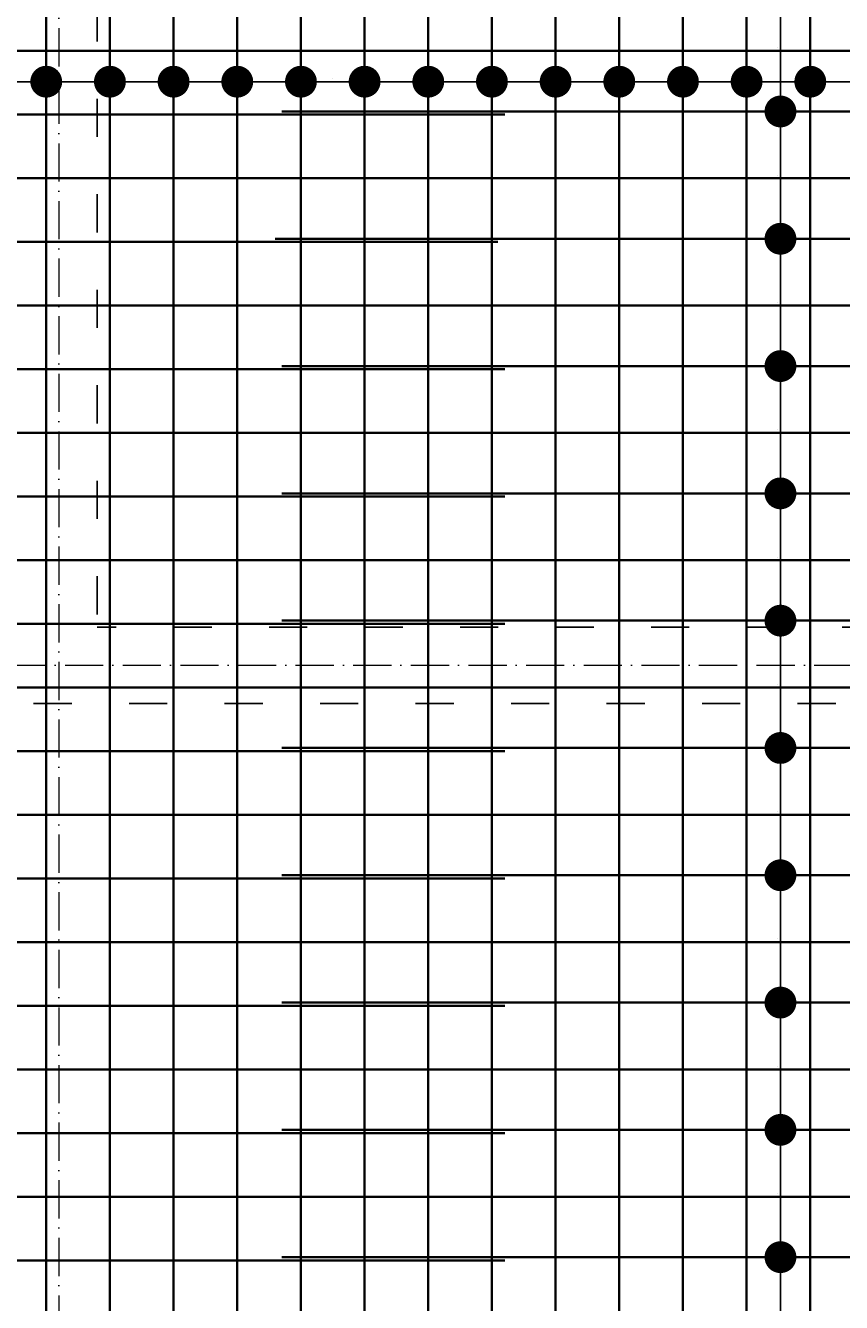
# Model space of a CAD drawing. Header units: millimetres. Extents: x 295948 to 312016, y 6878 to 18016.
# Tile 107 of 252: x 302230 to 302486, y 16084 to 16485. Entities that reach past the tile are written whole.
import ezdxf

# ---------------------------------------------------------------- set-up
doc = ezdxf.new("R2010")
doc.units = ezdxf.units.MM
doc.linetypes.add('ACAD_ISO03W100', pattern=[30, 12, -18])
doc.linetypes.add('ACAD_ISO10W100', pattern=[18, 12, -3, 0, -3])
for name, color, linetype, lineweight in [('konstrukcja wymiary', 1, 'Continuous', 13), ('osie', 5, 'ACAD_ISO10W100', 13), ('zbrojenie płyty', 141, 'Continuous', 35)]:
    doc.layers.add(name, color=color, linetype=linetype, lineweight=lineweight)
doc.layers.add('przerywane', color=6, linetype='ACAD_ISO03W100')
doc.styles.get("Standard").update_dxf_attribs({"font": 'romand.shx', "oblique": 10})
doc.dimstyles.new('kropki', dxfattribs={"dimtxt": 0.001, "dimasz": 10, "dimexe": 1.25, "dimexo": 0.625, "dimgap": 1, "dimtad": 1, "dimtxsty": 'Standard', "dimblk": 'DOT', "dimcen": 2.5, "dimadec": 0, "dimazin": 0, "dimtfac": 1, "dimtmove": 0, "dimatfit": 3, "dimfxl": 1, "dimfxlon": 1, "dimarcsym": 0})

# ---------------------------------------------------------------- blocks, each defined once
blk = doc.blocks.new('_Dot')
at = {"color": 0, "linetype": 'ByBlock', "lineweight": -2}
blk.add_line((-0.5, 0), (-1, 0), dxfattribs=at)
at = {"color": 0, "linetype": 'ByBlock', "const_width": 0.5}
blk.add_lwpolyline([(-0.25, 0, 1), (0.25, 0, 1)], format="xyb", close=True, dxfattribs=at)
blk = doc.blocks.new('*D1857')
at = {"layer": 'Defpoints', "color": 0, "transparency": 16777216}
for p in [(302456.44, 16498.24), (302456.44, 16458.24), (302467.07, 16458.24)]:
    blk.add_point(p, dxfattribs=at)
at = {"layer": 'konstrukcja wymiary', "color": 0, "lineweight": -2, "transparency": 16777216}
for p, q in [((302466.07, 16498.24), (302468.32, 16498.24)), ((302467.07, 16488.24), (302467.07, 16468.24)), ((302466.07, 16458.24), (302468.32, 16458.24))]:
    blk.add_line(p, q, dxfattribs=at)
at = {"layer": 'konstrukcja wymiary', "color": 0, "lineweight": -2, "transparency": 16777216, "xscale": 10, "yscale": 10, "zscale": 10}
for p, rotation in [((302467.07, 16498.24), 90), ((302467.07, 16458.24), 270)]:
    blk.add_blockref('_Dot', p, dxfattribs=dict(at, rotation=rotation))
at = {"layer": 'konstrukcja wymiary', "color": 0, "transparency": 16777216, "insert": (302466.07, 16478.24), "char_height": 0.001, "attachment_point": 5, "rotation": 90}
blk.add_mtext('40', dxfattribs=at)
blk = doc.blocks.new('*D1858')
at = {"layer": 'Defpoints', "color": 0, "transparency": 16777216}
for p in [(302456.44, 16458.24), (302456.44, 16418.24), (302467.07, 16418.24)]:
    blk.add_point(p, dxfattribs=at)
at = {"layer": 'konstrukcja wymiary', "color": 0, "lineweight": -2, "transparency": 16777216}
for p, q in [((302466.07, 16458.24), (302468.32, 16458.24)), ((302467.07, 16448.24), (302467.07, 16428.24)), ((302466.07, 16418.24), (302468.32, 16418.24))]:
    blk.add_line(p, q, dxfattribs=at)
at = {"layer": 'konstrukcja wymiary', "color": 0, "lineweight": -2, "transparency": 16777216, "xscale": 10, "yscale": 10, "zscale": 10}
for p, rotation in [((302467.07, 16458.24), 90), ((302467.07, 16418.24), 270)]:
    blk.add_blockref('_Dot', p, dxfattribs=dict(at, rotation=rotation))
at = {"layer": 'konstrukcja wymiary', "color": 0, "transparency": 16777216, "insert": (302466.07, 16438.24), "char_height": 0.001, "attachment_point": 5, "rotation": 90}
blk.add_mtext('40', dxfattribs=at)
blk = doc.blocks.new('*D1864')
at = {"layer": 'Defpoints', "color": 0, "transparency": 16777216}
for p in [(302456.44, 16418.24), (302456.44, 16378.24), (302467.07, 16378.24)]:
    blk.add_point(p, dxfattribs=at)
at = {"layer": 'konstrukcja wymiary', "color": 0, "lineweight": -2, "transparency": 16777216}
for p, q in [((302466.07, 16418.24), (302468.32, 16418.24)), ((302467.07, 16408.24), (302467.07, 16388.24)), ((302466.07, 16378.24), (302468.32, 16378.24))]:
    blk.add_line(p, q, dxfattribs=at)
at = {"layer": 'konstrukcja wymiary', "color": 0, "lineweight": -2, "transparency": 16777216, "xscale": 10, "yscale": 10, "zscale": 10}
for p, rotation in [((302467.07, 16418.24), 90), ((302467.07, 16378.24), 270)]:
    blk.add_blockref('_Dot', p, dxfattribs=dict(at, rotation=rotation))
at = {"layer": 'konstrukcja wymiary', "color": 0, "transparency": 16777216, "insert": (302466.07, 16398.24), "char_height": 0.001, "attachment_point": 5, "rotation": 90}
blk.add_mtext('40', dxfattribs=at)
blk = doc.blocks.new('*D1865')
at = {"layer": 'Defpoints', "color": 0, "transparency": 16777216}
for p in [(302456.44, 16378.24), (302456.44, 16338.24), (302467.07, 16338.24)]:
    blk.add_point(p, dxfattribs=at)
at = {"layer": 'konstrukcja wymiary', "color": 0, "lineweight": -2, "transparency": 16777216}
for p, q in [((302466.07, 16378.24), (302468.32, 16378.24)), ((302467.07, 16368.24), (302467.07, 16348.24)), ((302466.07, 16338.24), (302468.32, 16338.24))]:
    blk.add_line(p, q, dxfattribs=at)
at = {"layer": 'konstrukcja wymiary', "color": 0, "lineweight": -2, "transparency": 16777216, "xscale": 10, "yscale": 10, "zscale": 10}
for p, rotation in [((302467.07, 16378.24), 90), ((302467.07, 16338.24), 270)]:
    blk.add_blockref('_Dot', p, dxfattribs=dict(at, rotation=rotation))
at = {"layer": 'konstrukcja wymiary', "color": 0, "transparency": 16777216, "insert": (302466.07, 16358.24), "char_height": 0.001, "attachment_point": 5, "rotation": 90}
blk.add_mtext('40', dxfattribs=at)
blk = doc.blocks.new('*D1866')
at = {"layer": 'Defpoints', "color": 0, "transparency": 16777216}
for p in [(302456.44, 16338.24), (302456.44, 16298.24), (302467.07, 16298.24)]:
    blk.add_point(p, dxfattribs=at)
at = {"layer": 'konstrukcja wymiary', "color": 0, "lineweight": -2, "transparency": 16777216}
for p, q in [((302466.07, 16338.24), (302468.32, 16338.24)), ((302467.07, 16328.24), (302467.07, 16308.24)), ((302466.07, 16298.24), (302468.32, 16298.24))]:
    blk.add_line(p, q, dxfattribs=at)
at = {"layer": 'konstrukcja wymiary', "color": 0, "lineweight": -2, "transparency": 16777216, "xscale": 10, "yscale": 10, "zscale": 10}
for p, rotation in [((302467.07, 16338.24), 90), ((302467.07, 16298.24), 270)]:
    blk.add_blockref('_Dot', p, dxfattribs=dict(at, rotation=rotation))
at = {"layer": 'konstrukcja wymiary', "color": 0, "transparency": 16777216, "insert": (302466.07, 16318.24), "char_height": 0.001, "attachment_point": 5, "rotation": 90}
blk.add_mtext('40', dxfattribs=at)
blk = doc.blocks.new('*D1867')
at = {"layer": 'Defpoints', "color": 0, "transparency": 16777216}
for p in [(302456.44, 16298.24), (302457.44, 16258.24), (302467.07, 16258.24)]:
    blk.add_point(p, dxfattribs=at)
at = {"layer": 'konstrukcja wymiary', "color": 0, "lineweight": -2, "transparency": 16777216}
for p, q in [((302466.07, 16298.24), (302468.32, 16298.24)), ((302467.07, 16288.24), (302467.07, 16268.24)), ((302466.07, 16258.24), (302468.32, 16258.24))]:
    blk.add_line(p, q, dxfattribs=at)
at = {"layer": 'konstrukcja wymiary', "color": 0, "lineweight": -2, "transparency": 16777216, "xscale": 10, "yscale": 10, "zscale": 10}
for p, rotation in [((302467.07, 16298.24), 90), ((302467.07, 16258.24), 270)]:
    blk.add_blockref('_Dot', p, dxfattribs=dict(at, rotation=rotation))
at = {"layer": 'konstrukcja wymiary', "color": 0, "transparency": 16777216, "insert": (302466.07, 16278.24), "char_height": 0.001, "attachment_point": 5, "rotation": 90}
blk.add_mtext('40', dxfattribs=at)
blk = doc.blocks.new('*D1868')
at = {"layer": 'Defpoints', "color": 0, "transparency": 16777216}
for p in [(302457.44, 16258.24), (302456.44, 16218.24), (302467.07, 16218.24)]:
    blk.add_point(p, dxfattribs=at)
at = {"layer": 'konstrukcja wymiary', "color": 0, "lineweight": -2, "transparency": 16777216}
for p, q in [((302466.07, 16258.24), (302468.32, 16258.24)), ((302467.07, 16248.24), (302467.07, 16228.24)), ((302466.07, 16218.24), (302468.32, 16218.24))]:
    blk.add_line(p, q, dxfattribs=at)
at = {"layer": 'konstrukcja wymiary', "color": 0, "lineweight": -2, "transparency": 16777216, "xscale": 10, "yscale": 10, "zscale": 10}
for p, rotation in [((302467.07, 16258.24), 90), ((302467.07, 16218.24), 270)]:
    blk.add_blockref('_Dot', p, dxfattribs=dict(at, rotation=rotation))
at = {"layer": 'konstrukcja wymiary', "color": 0, "transparency": 16777216, "insert": (302466.07, 16238.24), "char_height": 0.001, "attachment_point": 5, "rotation": 90}
blk.add_mtext('40', dxfattribs=at)
blk = doc.blocks.new('*D1849')
at = {"layer": 'Defpoints', "color": 0, "transparency": 16777216}
for p in [(302456.44, 16218.24), (302457.44, 16178.24), (302467.07, 16178.24)]:
    blk.add_point(p, dxfattribs=at)
at = {"layer": 'konstrukcja wymiary', "color": 0, "lineweight": -2, "transparency": 16777216}
for p, q in [((302466.07, 16218.24), (302468.32, 16218.24)), ((302467.07, 16208.24), (302467.07, 16188.24)), ((302466.07, 16178.24), (302468.32, 16178.24))]:
    blk.add_line(p, q, dxfattribs=at)
at = {"layer": 'konstrukcja wymiary', "color": 0, "lineweight": -2, "transparency": 16777216, "xscale": 10, "yscale": 10, "zscale": 10}
for p, rotation in [((302467.07, 16218.24), 90), ((302467.07, 16178.24), 270)]:
    blk.add_blockref('_Dot', p, dxfattribs=dict(at, rotation=rotation))
at = {"layer": 'konstrukcja wymiary', "color": 0, "transparency": 16777216, "insert": (302466.07, 16198.24), "char_height": 0.001, "attachment_point": 5, "rotation": 90}
blk.add_mtext('40', dxfattribs=at)
blk = doc.blocks.new('*D1850')
at = {"layer": 'Defpoints', "color": 0, "transparency": 16777216}
for p in [(302457.44, 16178.24), (302457.44, 16138.24), (302467.07, 16138.24)]:
    blk.add_point(p, dxfattribs=at)
at = {"layer": 'konstrukcja wymiary', "color": 0, "lineweight": -2, "transparency": 16777216}
for p, q in [((302466.07, 16178.24), (302468.32, 16178.24)), ((302467.07, 16168.24), (302467.07, 16148.24)), ((302466.07, 16138.24), (302468.32, 16138.24))]:
    blk.add_line(p, q, dxfattribs=at)
at = {"layer": 'konstrukcja wymiary', "color": 0, "lineweight": -2, "transparency": 16777216, "xscale": 10, "yscale": 10, "zscale": 10}
for p, rotation in [((302467.07, 16178.24), 90), ((302467.07, 16138.24), 270)]:
    blk.add_blockref('_Dot', p, dxfattribs=dict(at, rotation=rotation))
at = {"layer": 'konstrukcja wymiary', "color": 0, "transparency": 16777216, "insert": (302466.07, 16158.24), "char_height": 0.001, "attachment_point": 5, "rotation": 90}
blk.add_mtext('40', dxfattribs=at)
blk = doc.blocks.new('*D1851')
at = {"layer": 'Defpoints', "color": 0, "transparency": 16777216}
for p in [(302457.44, 16138.24), (302457.44, 16098.24), (302467.07, 16098.24)]:
    blk.add_point(p, dxfattribs=at)
at = {"layer": 'konstrukcja wymiary', "color": 0, "lineweight": -2, "transparency": 16777216}
for p, q in [((302466.07, 16138.24), (302468.32, 16138.24)), ((302467.07, 16128.24), (302467.07, 16108.24)), ((302466.07, 16098.24), (302468.32, 16098.24))]:
    blk.add_line(p, q, dxfattribs=at)
at = {"layer": 'konstrukcja wymiary', "color": 0, "lineweight": -2, "transparency": 16777216, "xscale": 10, "yscale": 10, "zscale": 10}
for p, rotation in [((302467.07, 16138.24), 90), ((302467.07, 16098.24), 270)]:
    blk.add_blockref('_Dot', p, dxfattribs=dict(at, rotation=rotation))
at = {"layer": 'konstrukcja wymiary', "color": 0, "transparency": 16777216, "insert": (302466.07, 16118.24), "char_height": 0.001, "attachment_point": 5, "rotation": 90}
blk.add_mtext('40', dxfattribs=at)
blk = doc.blocks.new('*D1852')
at = {"layer": 'Defpoints', "color": 0, "transparency": 16777216}
for p in [(302457.44, 16098.24), (302457.44, 16058.24), (302467.07, 16058.24)]:
    blk.add_point(p, dxfattribs=at)
at = {"layer": 'konstrukcja wymiary', "color": 0, "lineweight": -2, "transparency": 16777216}
for p, q in [((302466.07, 16098.24), (302468.32, 16098.24)), ((302467.07, 16088.24), (302467.07, 16068.24)), ((302466.07, 16058.24), (302468.32, 16058.24))]:
    blk.add_line(p, q, dxfattribs=at)
at = {"layer": 'konstrukcja wymiary', "color": 0, "lineweight": -2, "transparency": 16777216, "xscale": 10, "yscale": 10, "zscale": 10}
for p, rotation in [((302467.07, 16098.24), 90), ((302467.07, 16058.24), 270)]:
    blk.add_blockref('_Dot', p, dxfattribs=dict(at, rotation=rotation))
at = {"layer": 'konstrukcja wymiary', "color": 0, "transparency": 16777216, "insert": (302466.07, 16078.24), "char_height": 0.001, "attachment_point": 5, "rotation": 90}
blk.add_mtext('40', dxfattribs=at)
blk = doc.blocks.new('*D2097')
at = {"layer": 'Defpoints', "color": 0, "transparency": 16777216}
for p in [(302236.44, 16467.6), (302196.44, 16458.24), (302236.44, 16458.24)]:
    blk.add_point(p, dxfattribs=at)
at = {"layer": 'konstrukcja wymiary', "color": 0, "lineweight": -2, "transparency": 16777216}
for p, q in [((302196.44, 16466.6), (302196.44, 16468.85)), ((302206.44, 16467.6), (302226.44, 16467.6)), ((302236.44, 16466.6), (302236.44, 16468.85))]:
    blk.add_line(p, q, dxfattribs=at)
at = {"layer": 'konstrukcja wymiary', "color": 0, "lineweight": -2, "transparency": 16777216, "xscale": 10, "yscale": 10, "zscale": 10, "rotation": 180}
blk.add_blockref('_Dot', (302196.44, 16467.6), dxfattribs=at)
at = {"layer": 'konstrukcja wymiary', "color": 0, "lineweight": -2, "transparency": 16777216, "xscale": 10, "yscale": 10, "zscale": 10}
blk.add_blockref('_Dot', (302236.44, 16467.6), dxfattribs=at)
at = {"layer": 'konstrukcja wymiary', "color": 0, "transparency": 16777216, "insert": (302216.44, 16468.61), "char_height": 0.001, "attachment_point": 5}
blk.add_mtext('40', dxfattribs=at)
blk = doc.blocks.new('*D2098')
at = {"layer": 'Defpoints', "color": 0, "transparency": 16777216}
for p in [(302276.44, 16467.6), (302236.44, 16458.24), (302276.44, 16458.24)]:
    blk.add_point(p, dxfattribs=at)
at = {"layer": 'konstrukcja wymiary', "color": 0, "lineweight": -2, "transparency": 16777216}
for p, q in [((302236.44, 16466.6), (302236.44, 16468.85)), ((302246.44, 16467.6), (302266.44, 16467.6)), ((302276.44, 16466.6), (302276.44, 16468.85))]:
    blk.add_line(p, q, dxfattribs=at)
at = {"layer": 'konstrukcja wymiary', "color": 0, "lineweight": -2, "transparency": 16777216, "xscale": 10, "yscale": 10, "zscale": 10, "rotation": 180}
blk.add_blockref('_Dot', (302236.44, 16467.6), dxfattribs=at)
at = {"layer": 'konstrukcja wymiary', "color": 0, "lineweight": -2, "transparency": 16777216, "xscale": 10, "yscale": 10, "zscale": 10}
blk.add_blockref('_Dot', (302276.44, 16467.6), dxfattribs=at)
at = {"layer": 'konstrukcja wymiary', "color": 0, "transparency": 16777216, "insert": (302256.44, 16468.61), "char_height": 0.001, "attachment_point": 5}
blk.add_mtext('40', dxfattribs=at)
blk = doc.blocks.new('*D2099')
at = {"layer": 'Defpoints', "color": 0, "transparency": 16777216}
for p in [(302316.44, 16467.6), (302276.44, 16458.24), (302316.44, 16457.24)]:
    blk.add_point(p, dxfattribs=at)
at = {"layer": 'konstrukcja wymiary', "color": 0, "lineweight": -2, "transparency": 16777216}
for p, q in [((302276.44, 16466.6), (302276.44, 16468.85)), ((302286.44, 16467.6), (302306.44, 16467.6)), ((302316.44, 16466.6), (302316.44, 16468.85))]:
    blk.add_line(p, q, dxfattribs=at)
at = {"layer": 'konstrukcja wymiary', "color": 0, "lineweight": -2, "transparency": 16777216, "xscale": 10, "yscale": 10, "zscale": 10, "rotation": 180}
blk.add_blockref('_Dot', (302276.44, 16467.6), dxfattribs=at)
at = {"layer": 'konstrukcja wymiary', "color": 0, "lineweight": -2, "transparency": 16777216, "xscale": 10, "yscale": 10, "zscale": 10}
blk.add_blockref('_Dot', (302316.44, 16467.6), dxfattribs=at)
at = {"layer": 'konstrukcja wymiary', "color": 0, "transparency": 16777216, "insert": (302296.44, 16468.61), "char_height": 0.001, "attachment_point": 5}
blk.add_mtext('40', dxfattribs=at)
blk = doc.blocks.new('*D2100')
at = {"layer": 'Defpoints', "color": 0, "transparency": 16777216}
for p in [(302356.44, 16467.6), (302316.44, 16457.24), (302356.44, 16457.24)]:
    blk.add_point(p, dxfattribs=at)
at = {"layer": 'konstrukcja wymiary', "color": 0, "lineweight": -2, "transparency": 16777216}
for p, q in [((302316.44, 16466.6), (302316.44, 16468.85)), ((302326.44, 16467.6), (302346.44, 16467.6)), ((302356.44, 16466.6), (302356.44, 16468.85))]:
    blk.add_line(p, q, dxfattribs=at)
at = {"layer": 'konstrukcja wymiary', "color": 0, "lineweight": -2, "transparency": 16777216, "xscale": 10, "yscale": 10, "zscale": 10, "rotation": 180}
blk.add_blockref('_Dot', (302316.44, 16467.6), dxfattribs=at)
at = {"layer": 'konstrukcja wymiary', "color": 0, "lineweight": -2, "transparency": 16777216, "xscale": 10, "yscale": 10, "zscale": 10}
blk.add_blockref('_Dot', (302356.44, 16467.6), dxfattribs=at)
at = {"layer": 'konstrukcja wymiary', "color": 0, "transparency": 16777216, "insert": (302336.44, 16468.61), "char_height": 0.001, "attachment_point": 5}
blk.add_mtext('40', dxfattribs=at)
blk = doc.blocks.new('*D2101')
at = {"layer": 'Defpoints', "color": 0, "transparency": 16777216}
for p in [(302396.44, 16467.6), (302356.44, 16457.24), (302396.44, 16457.24)]:
    blk.add_point(p, dxfattribs=at)
at = {"layer": 'konstrukcja wymiary', "color": 0, "lineweight": -2, "transparency": 16777216}
for p, q in [((302356.44, 16466.6), (302356.44, 16468.85)), ((302366.44, 16467.6), (302386.44, 16467.6)), ((302396.44, 16466.6), (302396.44, 16468.85))]:
    blk.add_line(p, q, dxfattribs=at)
at = {"layer": 'konstrukcja wymiary', "color": 0, "lineweight": -2, "transparency": 16777216, "xscale": 10, "yscale": 10, "zscale": 10, "rotation": 180}
blk.add_blockref('_Dot', (302356.44, 16467.6), dxfattribs=at)
at = {"layer": 'konstrukcja wymiary', "color": 0, "lineweight": -2, "transparency": 16777216, "xscale": 10, "yscale": 10, "zscale": 10}
blk.add_blockref('_Dot', (302396.44, 16467.6), dxfattribs=at)
at = {"layer": 'konstrukcja wymiary', "color": 0, "transparency": 16777216, "insert": (302376.44, 16468.61), "char_height": 0.001, "attachment_point": 5}
blk.add_mtext('40', dxfattribs=at)
blk = doc.blocks.new('*D2102')
at = {"layer": 'Defpoints', "color": 0, "transparency": 16777216}
for p in [(302436.44, 16467.6), (302396.44, 16457.24), (302436.44, 16457.24)]:
    blk.add_point(p, dxfattribs=at)
at = {"layer": 'konstrukcja wymiary', "color": 0, "lineweight": -2, "transparency": 16777216}
for p, q in [((302396.44, 16466.6), (302396.44, 16468.85)), ((302406.44, 16467.6), (302426.44, 16467.6)), ((302436.44, 16466.6), (302436.44, 16468.85))]:
    blk.add_line(p, q, dxfattribs=at)
at = {"layer": 'konstrukcja wymiary', "color": 0, "lineweight": -2, "transparency": 16777216, "xscale": 10, "yscale": 10, "zscale": 10, "rotation": 180}
blk.add_blockref('_Dot', (302396.44, 16467.6), dxfattribs=at)
at = {"layer": 'konstrukcja wymiary', "color": 0, "lineweight": -2, "transparency": 16777216, "xscale": 10, "yscale": 10, "zscale": 10}
blk.add_blockref('_Dot', (302436.44, 16467.6), dxfattribs=at)
at = {"layer": 'konstrukcja wymiary', "color": 0, "transparency": 16777216, "insert": (302416.44, 16468.61), "char_height": 0.001, "attachment_point": 5}
blk.add_mtext('40', dxfattribs=at)
blk = doc.blocks.new('*D2103')
at = {"layer": 'Defpoints', "color": 0, "transparency": 16777216}
for p in [(302476.44, 16467.6), (302436.44, 16457.24), (302476.44, 16457.24)]:
    blk.add_point(p, dxfattribs=at)
at = {"layer": 'konstrukcja wymiary', "color": 0, "lineweight": -2, "transparency": 16777216}
for p, q in [((302436.44, 16466.6), (302436.44, 16468.85)), ((302446.44, 16467.6), (302466.44, 16467.6)), ((302476.44, 16466.6), (302476.44, 16468.85))]:
    blk.add_line(p, q, dxfattribs=at)
at = {"layer": 'konstrukcja wymiary', "color": 0, "lineweight": -2, "transparency": 16777216, "xscale": 10, "yscale": 10, "zscale": 10, "rotation": 180}
blk.add_blockref('_Dot', (302436.44, 16467.6), dxfattribs=at)
at = {"layer": 'konstrukcja wymiary', "color": 0, "lineweight": -2, "transparency": 16777216, "xscale": 10, "yscale": 10, "zscale": 10}
blk.add_blockref('_Dot', (302476.44, 16467.6), dxfattribs=at)
at = {"layer": 'konstrukcja wymiary', "color": 0, "transparency": 16777216, "insert": (302456.44, 16468.61), "char_height": 0.001, "attachment_point": 5}
blk.add_mtext('40', dxfattribs=at)
blk = doc.blocks.new('*D2104')
at = {"layer": 'Defpoints', "color": 0, "transparency": 16777216}
for p in [(302516.44, 16467.6), (302476.44, 16457.24), (302516.44, 16457.24)]:
    blk.add_point(p, dxfattribs=at)
at = {"layer": 'konstrukcja wymiary', "color": 0, "lineweight": -2, "transparency": 16777216}
for p, q in [((302476.44, 16466.6), (302476.44, 16468.85)), ((302486.44, 16467.6), (302506.44, 16467.6)), ((302516.44, 16466.6), (302516.44, 16468.85))]:
    blk.add_line(p, q, dxfattribs=at)
at = {"layer": 'konstrukcja wymiary', "color": 0, "lineweight": -2, "transparency": 16777216, "xscale": 10, "yscale": 10, "zscale": 10, "rotation": 180}
blk.add_blockref('_Dot', (302476.44, 16467.6), dxfattribs=at)
at = {"layer": 'konstrukcja wymiary', "color": 0, "lineweight": -2, "transparency": 16777216, "xscale": 10, "yscale": 10, "zscale": 10}
blk.add_blockref('_Dot', (302516.44, 16467.6), dxfattribs=at)
at = {"layer": 'konstrukcja wymiary', "color": 0, "transparency": 16777216, "insert": (302496.44, 16468.61), "char_height": 0.001, "attachment_point": 5}
blk.add_mtext('40', dxfattribs=at)
blk = doc.blocks.new('*D2111')
at = {"layer": 'Defpoints', "color": 0, "transparency": 16777216}
for p in [(302256.44, 16467.6), (302216.44, 16458.24), (302256.44, 16458.24)]:
    blk.add_point(p, dxfattribs=at)
at = {"layer": 'konstrukcja wymiary', "color": 0, "lineweight": -2, "transparency": 16777216}
for p, q in [((302216.44, 16466.6), (302216.44, 16468.85)), ((302226.44, 16467.6), (302246.44, 16467.6)), ((302256.44, 16466.6), (302256.44, 16468.85))]:
    blk.add_line(p, q, dxfattribs=at)
at = {"layer": 'konstrukcja wymiary', "color": 0, "lineweight": -2, "transparency": 16777216, "xscale": 10, "yscale": 10, "zscale": 10, "rotation": 180}
blk.add_blockref('_Dot', (302216.44, 16467.6), dxfattribs=at)
at = {"layer": 'konstrukcja wymiary', "color": 0, "lineweight": -2, "transparency": 16777216, "xscale": 10, "yscale": 10, "zscale": 10}
blk.add_blockref('_Dot', (302256.44, 16467.6), dxfattribs=at)
at = {"layer": 'konstrukcja wymiary', "color": 0, "transparency": 16777216, "insert": (302236.44, 16468.61), "char_height": 0.001, "attachment_point": 5}
blk.add_mtext('40', dxfattribs=at)
blk = doc.blocks.new('*D2112')
at = {"layer": 'Defpoints', "color": 0, "transparency": 16777216}
for p in [(302296.44, 16467.6), (302256.44, 16458.24), (302296.44, 16458.24)]:
    blk.add_point(p, dxfattribs=at)
at = {"layer": 'konstrukcja wymiary', "color": 0, "lineweight": -2, "transparency": 16777216}
for p, q in [((302256.44, 16466.6), (302256.44, 16468.85)), ((302266.44, 16467.6), (302286.44, 16467.6)), ((302296.44, 16466.6), (302296.44, 16468.85))]:
    blk.add_line(p, q, dxfattribs=at)
at = {"layer": 'konstrukcja wymiary', "color": 0, "lineweight": -2, "transparency": 16777216, "xscale": 10, "yscale": 10, "zscale": 10, "rotation": 180}
blk.add_blockref('_Dot', (302256.44, 16467.6), dxfattribs=at)
at = {"layer": 'konstrukcja wymiary', "color": 0, "lineweight": -2, "transparency": 16777216, "xscale": 10, "yscale": 10, "zscale": 10}
blk.add_blockref('_Dot', (302296.44, 16467.6), dxfattribs=at)
at = {"layer": 'konstrukcja wymiary', "color": 0, "transparency": 16777216, "insert": (302276.44, 16468.61), "char_height": 0.001, "attachment_point": 5}
blk.add_mtext('40', dxfattribs=at)
blk = doc.blocks.new('*D2113')
at = {"layer": 'Defpoints', "color": 0, "transparency": 16777216}
for p in [(302336.44, 16467.6), (302296.44, 16458.24), (302336.44, 16457.24)]:
    blk.add_point(p, dxfattribs=at)
at = {"layer": 'konstrukcja wymiary', "color": 0, "lineweight": -2, "transparency": 16777216}
for p, q in [((302296.44, 16466.6), (302296.44, 16468.85)), ((302306.44, 16467.6), (302326.44, 16467.6)), ((302336.44, 16466.6), (302336.44, 16468.85))]:
    blk.add_line(p, q, dxfattribs=at)
at = {"layer": 'konstrukcja wymiary', "color": 0, "lineweight": -2, "transparency": 16777216, "xscale": 10, "yscale": 10, "zscale": 10, "rotation": 180}
blk.add_blockref('_Dot', (302296.44, 16467.6), dxfattribs=at)
at = {"layer": 'konstrukcja wymiary', "color": 0, "lineweight": -2, "transparency": 16777216, "xscale": 10, "yscale": 10, "zscale": 10}
blk.add_blockref('_Dot', (302336.44, 16467.6), dxfattribs=at)
at = {"layer": 'konstrukcja wymiary', "color": 0, "transparency": 16777216, "insert": (302316.44, 16468.61), "char_height": 0.001, "attachment_point": 5}
blk.add_mtext('40', dxfattribs=at)
blk = doc.blocks.new('*D2114')
at = {"layer": 'Defpoints', "color": 0, "transparency": 16777216}
for p in [(302376.44, 16467.6), (302336.44, 16457.24), (302376.44, 16457.24)]:
    blk.add_point(p, dxfattribs=at)
at = {"layer": 'konstrukcja wymiary', "color": 0, "lineweight": -2, "transparency": 16777216}
for p, q in [((302336.44, 16466.6), (302336.44, 16468.85)), ((302346.44, 16467.6), (302366.44, 16467.6)), ((302376.44, 16466.6), (302376.44, 16468.85))]:
    blk.add_line(p, q, dxfattribs=at)
at = {"layer": 'konstrukcja wymiary', "color": 0, "lineweight": -2, "transparency": 16777216, "xscale": 10, "yscale": 10, "zscale": 10, "rotation": 180}
blk.add_blockref('_Dot', (302336.44, 16467.6), dxfattribs=at)
at = {"layer": 'konstrukcja wymiary', "color": 0, "lineweight": -2, "transparency": 16777216, "xscale": 10, "yscale": 10, "zscale": 10}
blk.add_blockref('_Dot', (302376.44, 16467.6), dxfattribs=at)
at = {"layer": 'konstrukcja wymiary', "color": 0, "transparency": 16777216, "insert": (302356.44, 16468.61), "char_height": 0.001, "attachment_point": 5}
blk.add_mtext('40', dxfattribs=at)
blk = doc.blocks.new('*D2115')
at = {"layer": 'Defpoints', "color": 0, "transparency": 16777216}
for p in [(302416.44, 16467.6), (302376.44, 16457.24), (302416.44, 16457.24)]:
    blk.add_point(p, dxfattribs=at)
at = {"layer": 'konstrukcja wymiary', "color": 0, "lineweight": -2, "transparency": 16777216}
for p, q in [((302376.44, 16466.6), (302376.44, 16468.85)), ((302386.44, 16467.6), (302406.44, 16467.6)), ((302416.44, 16466.6), (302416.44, 16468.85))]:
    blk.add_line(p, q, dxfattribs=at)
at = {"layer": 'konstrukcja wymiary', "color": 0, "lineweight": -2, "transparency": 16777216, "xscale": 10, "yscale": 10, "zscale": 10, "rotation": 180}
blk.add_blockref('_Dot', (302376.44, 16467.6), dxfattribs=at)
at = {"layer": 'konstrukcja wymiary', "color": 0, "lineweight": -2, "transparency": 16777216, "xscale": 10, "yscale": 10, "zscale": 10}
blk.add_blockref('_Dot', (302416.44, 16467.6), dxfattribs=at)
at = {"layer": 'konstrukcja wymiary', "color": 0, "transparency": 16777216, "insert": (302396.44, 16468.61), "char_height": 0.001, "attachment_point": 5}
blk.add_mtext('40', dxfattribs=at)
blk = doc.blocks.new('*D2116')
at = {"layer": 'Defpoints', "color": 0, "transparency": 16777216}
for p in [(302456.44, 16467.6), (302416.44, 16457.24), (302456.44, 16457.24)]:
    blk.add_point(p, dxfattribs=at)
at = {"layer": 'konstrukcja wymiary', "color": 0, "lineweight": -2, "transparency": 16777216}
for p, q in [((302416.44, 16466.6), (302416.44, 16468.85)), ((302426.44, 16467.6), (302446.44, 16467.6)), ((302456.44, 16466.6), (302456.44, 16468.85))]:
    blk.add_line(p, q, dxfattribs=at)
at = {"layer": 'konstrukcja wymiary', "color": 0, "lineweight": -2, "transparency": 16777216, "xscale": 10, "yscale": 10, "zscale": 10, "rotation": 180}
blk.add_blockref('_Dot', (302416.44, 16467.6), dxfattribs=at)
at = {"layer": 'konstrukcja wymiary', "color": 0, "lineweight": -2, "transparency": 16777216, "xscale": 10, "yscale": 10, "zscale": 10}
blk.add_blockref('_Dot', (302456.44, 16467.6), dxfattribs=at)
at = {"layer": 'konstrukcja wymiary', "color": 0, "transparency": 16777216, "insert": (302436.44, 16468.61), "char_height": 0.001, "attachment_point": 5}
blk.add_mtext('40', dxfattribs=at)
blk = doc.blocks.new('*D2117')
at = {"layer": 'Defpoints', "color": 0, "transparency": 16777216}
for p in [(302496.44, 16467.6), (302456.44, 16457.24), (302496.44, 16457.24)]:
    blk.add_point(p, dxfattribs=at)
at = {"layer": 'konstrukcja wymiary', "color": 0, "lineweight": -2, "transparency": 16777216}
for p, q in [((302456.44, 16466.6), (302456.44, 16468.85)), ((302466.44, 16467.6), (302486.44, 16467.6)), ((302496.44, 16466.6), (302496.44, 16468.85))]:
    blk.add_line(p, q, dxfattribs=at)
at = {"layer": 'konstrukcja wymiary', "color": 0, "lineweight": -2, "transparency": 16777216, "xscale": 10, "yscale": 10, "zscale": 10, "rotation": 180}
blk.add_blockref('_Dot', (302456.44, 16467.6), dxfattribs=at)
at = {"layer": 'konstrukcja wymiary', "color": 0, "lineweight": -2, "transparency": 16777216, "xscale": 10, "yscale": 10, "zscale": 10}
blk.add_blockref('_Dot', (302496.44, 16467.6), dxfattribs=at)
at = {"layer": 'konstrukcja wymiary', "color": 0, "transparency": 16777216, "insert": (302476.44, 16468.61), "char_height": 0.001, "attachment_point": 5}
blk.add_mtext('40', dxfattribs=at)
blk = doc.blocks.new('*D2148')
at = {"layer": 'Defpoints', "color": 0, "transparency": 16777216}
for p in [(302636.44, 16467.6), (302016.44, 16457.24), (302636.44, 16458.24)]:
    blk.add_point(p, dxfattribs=at)
at = {"layer": 'konstrukcja wymiary', "color": 0, "lineweight": -2, "transparency": 16777216}
for p, q in [((302016.44, 16466.6), (302016.44, 16468.85)), ((302026.44, 16467.6), (302626.44, 16467.6)), ((302636.44, 16466.6), (302636.44, 16468.85))]:
    blk.add_line(p, q, dxfattribs=at)
at = {"layer": 'konstrukcja wymiary', "color": 0, "lineweight": -2, "transparency": 16777216, "xscale": 10, "yscale": 10, "zscale": 10, "rotation": 180}
blk.add_blockref('_Dot', (302016.44, 16467.6), dxfattribs=at)
at = {"layer": 'konstrukcja wymiary', "color": 0, "lineweight": -2, "transparency": 16777216, "xscale": 10, "yscale": 10, "zscale": 10}
blk.add_blockref('_Dot', (302636.44, 16467.6), dxfattribs=at)
at = {"layer": 'konstrukcja wymiary', "color": 0, "transparency": 16777216, "insert": (302326.44, 16468.61), "char_height": 0.001, "attachment_point": 5}
blk.add_mtext('620', dxfattribs=at)

msp = doc.modelspace()

# ---------------------------------------------------------------- linework, layer by layer
at = {"layer": 'osie'}
for p, q in [((302240.44, 17045.509), (302240.44, 15571.332)), ((300685.771, 16284.224), (302708.51, 16284.224))]:
    msp.add_line(p, q, dxfattribs=at)
at = {"layer": 'przerywane'}
for p, q in [((302252.44, 16852.224), (302252.44, 16296.224)), ((302648.44, 16296.224), (302252.44, 16296.224)), ((302052.44, 16272.224), (302648.556, 16272.224))]:
    msp.add_line(p, q, dxfattribs=at)
at = {"layer": 'zbrojenie płyty'}
for p, q in [((302256.44, 16887.224), (302256.44, 15887.224)), ((302296.44, 16887.224), (302296.44, 15887.224)), ((302336.44, 16887.224), (302336.44, 15887.224)), ((302376.44, 16887.224), (302376.44, 15887.224)), ((302416.44, 16887.224), (302416.44, 15887.224)), ((302456.44, 16887.224), (302456.44, 15887.224)), ((302236.44, 16626.224), (302236.44, 15626.224)), ((302276.44, 16626.224), (302276.44, 15626.224)), ((302316.44, 16626.224), (302316.44, 15626.224)), ((302356.44, 16626.224), (302356.44, 15626.224)), ((302396.44, 16626.224), (302396.44, 15626.224)), ((302436.44, 16626.224), (302436.44, 15626.224)), ((302476.44, 16626.224), (302476.44, 15626.224)), ((301482.132, 16477.243), (302682.132, 16477.243)), ((301180.44, 16457.243), (302380.44, 16457.243)), ((302683.44, 16458.243), (302310.44, 16458.243)), ((301482.132, 16437.243), (302682.132, 16437.243)), ((301178.322, 16417.243), (302378.322, 16417.243)), ((302681.322, 16418.243), (302308.322, 16418.243)), ((301482.132, 16397.243), (302682.132, 16397.243)), ((301180.44, 16377.243), (302380.44, 16377.243)), ((302683.44, 16378.243), (302310.44, 16378.243)), ((301482.132, 16357.243), (302682.132, 16357.243)), ((301180.44, 16337.243), (302380.44, 16337.243)), ((302683.44, 16338.243), (302310.44, 16338.243)), ((301482.132, 16317.243), (302682.132, 16317.243)), ((301180.44, 16297.243), (302380.44, 16297.243)), ((302683.44, 16298.243), (302310.44, 16298.243)), ((301482.132, 16277.243), (302682.132, 16277.243)), ((302683.44, 16258.243), (302310.44, 16258.243)), ((301180.44, 16257.243), (302380.44, 16257.243)), ((301482.132, 16237.243), (302682.132, 16237.243)), ((302683.44, 16218.243), (302310.44, 16218.243)), ((301180.44, 16217.243), (302380.44, 16217.243)), ((301482.132, 16197.243), (302682.132, 16197.243)), ((302683.44, 16178.243), (302310.44, 16178.243)), ((301180.44, 16177.243), (302380.44, 16177.243)), ((301482.132, 16157.243), (302682.132, 16157.243)), ((302683.44, 16138.243), (302310.44, 16138.243)), ((301180.44, 16137.243), (302380.44, 16137.243)), ((301482.132, 16117.243), (302682.132, 16117.243)), ((302683.44, 16098.243), (302310.44, 16098.243)), ((301180.44, 16097.243), (302380.44, 16097.243))]:
    msp.add_line(p, q, dxfattribs=at)

# ---------------------------------------------------------------- dimensions: what is measured, and where the dimension line sits
at = {"layer": 'konstrukcja wymiary'}
for base, p1, p2, picture, middle in [((302467.071, 16458.243), (302456.44, 16498.243), (302456.44, 16458.243), '*D1857', (302466.07, 16478.243)), ((302467.071, 16418.243), (302456.44, 16458.243), (302456.44, 16418.243), '*D1858', (302466.07, 16438.243)), ((302467.071, 16378.243), (302456.44, 16418.243), (302456.44, 16378.243), '*D1864', (302466.07, 16398.243)), ((302467.071, 16338.243), (302456.44, 16378.243), (302456.44, 16338.243), '*D1865', (302466.07, 16358.243)), ((302467.071, 16298.243), (302456.44, 16338.243), (302456.44, 16298.243), '*D1866', (302466.07, 16318.243)), ((302467.071, 16258.243), (302456.44, 16298.243), (302457.44, 16258.243), '*D1867', (302466.07, 16278.243)), ((302467.071, 16218.243), (302457.44, 16258.243), (302456.44, 16218.243), '*D1868', (302466.07, 16238.243)), ((302467.071, 16178.243), (302456.44, 16218.243), (302457.44, 16178.243), '*D1849', (302466.07, 16198.243)), ((302467.071, 16138.243), (302457.44, 16178.243), (302457.44, 16138.243), '*D1850', (302466.07, 16158.243)), ((302467.071, 16098.243), (302457.44, 16138.243), (302457.44, 16098.243), '*D1851', (302466.07, 16118.243)), ((302467.071, 16058.243), (302457.44, 16098.243), (302457.44, 16058.243), '*D1852', (302466.07, 16078.243))]:
    dim = msp.add_linear_dim(base=base, p1=p1, p2=p2, angle=90, dimstyle='kropki', override={"dimtmove": 1}, dxfattribs=at)
    dim.commit()
    dim.dimension.update_dxf_attribs({"geometry": picture, "text_midpoint": middle})
for base, p1, p2, picture, middle in [((302636.44, 16467.605), (302016.44, 16457.243), (302636.44, 16458.243), '*D2148', (302326.44, 16468.605)), ((302236.44, 16467.605), (302196.44, 16458.243), (302236.44, 16458.243), '*D2097', (302216.44, 16468.605)), ((302256.44, 16467.605), (302216.44, 16458.243), (302256.44, 16458.243), '*D2111', (302236.44, 16468.605)), ((302276.44, 16467.605), (302236.44, 16458.243), (302276.44, 16458.243), '*D2098', (302256.44, 16468.605)), ((302296.44, 16467.605), (302256.44, 16458.243), (302296.44, 16458.243), '*D2112', (302276.44, 16468.605)), ((302316.44, 16467.605), (302276.44, 16458.243), (302316.44, 16457.243), '*D2099', (302296.44, 16468.605)), ((302336.44, 16467.605), (302296.44, 16458.243), (302336.44, 16457.243), '*D2113', (302316.44, 16468.605)), ((302356.44, 16467.605), (302316.44, 16457.243), (302356.44, 16457.243), '*D2100', (302336.44, 16468.605)), ((302376.44, 16467.605), (302336.44, 16457.243), (302376.44, 16457.243), '*D2114', (302356.44, 16468.605)), ((302396.44, 16467.605), (302356.44, 16457.243), (302396.44, 16457.243), '*D2101', (302376.44, 16468.605)), ((302416.44, 16467.605), (302376.44, 16457.243), (302416.44, 16457.243), '*D2115', (302396.44, 16468.605)), ((302436.44, 16467.605), (302396.44, 16457.243), (302436.44, 16457.243), '*D2102', (302416.44, 16468.605)), ((302456.44, 16467.605), (302416.44, 16457.243), (302456.44, 16457.243), '*D2116', (302436.44, 16468.605)), ((302476.44, 16467.605), (302436.44, 16457.243), (302476.44, 16457.243), '*D2103', (302456.44, 16468.605)), ((302496.44, 16467.605), (302456.44, 16457.243), (302496.44, 16457.243), '*D2117', (302476.44, 16468.605)), ((302516.44, 16467.605), (302476.44, 16457.243), (302516.44, 16457.243), '*D2104', (302496.44, 16468.605))]:
    dim = msp.add_linear_dim(base=base, p1=p1, p2=p2, dimstyle='kropki', override={"dimtmove": 1}, dxfattribs=at)
    dim.commit()
    dim.dimension.update_dxf_attribs({"geometry": picture, "text_midpoint": middle})

doc.saveas('drawing.dxf')
